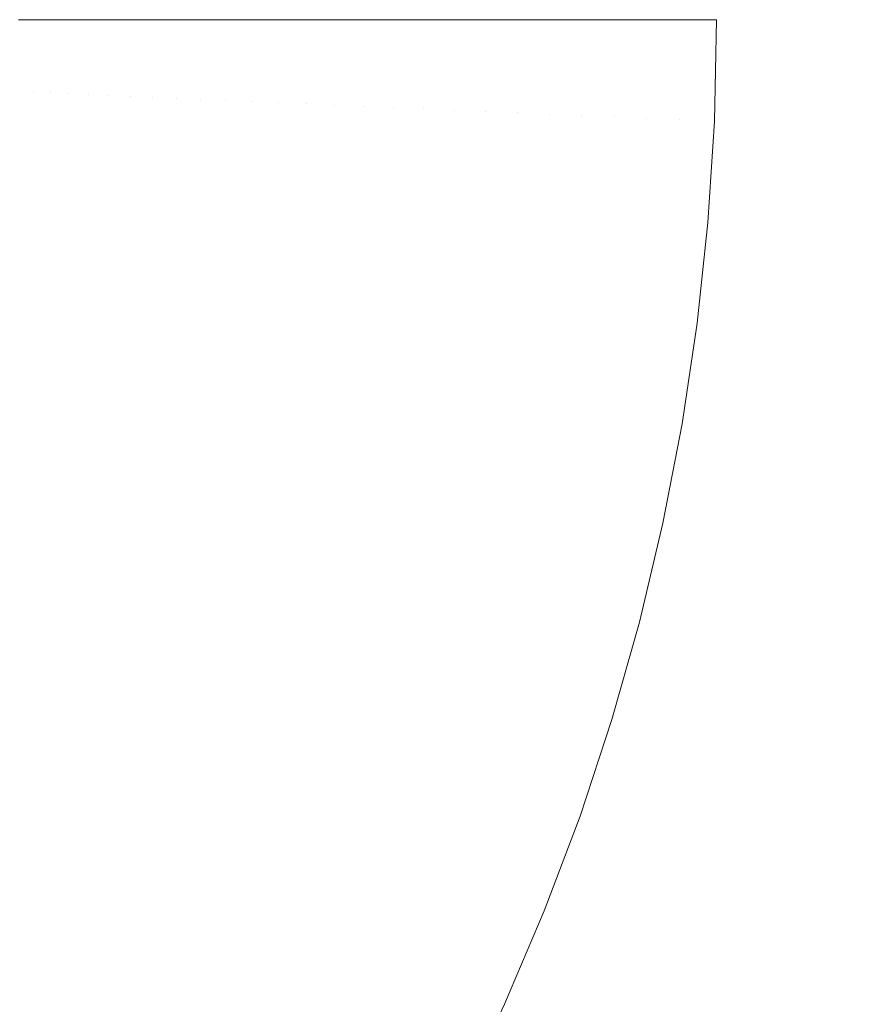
# Model space of a CAD drawing. Header units: centimetres. Extents: x -26 to 27.3, y -21.7 to -19.9.
# Tile 135 of 202: x 9.422 to 9.527, y -21.283 to -21.16. Entities that reach past the tile are written whole.
import ezdxf

# ---------------------------------------------------------------- set-up
doc = ezdxf.new("R2010")
doc.units = ezdxf.units.CM
doc.header["$LTSCALE"] = 2.54
doc.layers.add('Lucido design-1', color=7, linetype='Continuous')

# ---------------------------------------------------------------- blocks, each defined once
blk = doc.blocks.new('Gruppo-4-1')
at = {"color": 7, "linetype": 'Continuous', "lineweight": 9}
blk.add_3dface([(-25.89015, -19.95989, 330.58612), (-25.89015, -21.55989, 330.58612), (27.20985, -21.55989, 330.58612), (27.20985, -19.95989, 330.58612)], dxfattribs=at)
for points, invisible_edges in [([(27.20985, -19.95989, 329.78612), (27.20985, -21.55989, 329.78612), (9.49272, -21.25983, 329.78612), (9.4967, -21.24773, 329.78612)], 10), ([(9.4967, -21.24773, 329.78612), (9.50017, -21.23548, 329.78612), (27.20985, -19.95989, 329.78612)], 10), ([(27.20985, -19.95989, 329.78612), (9.50017, -21.23548, 329.78612), (9.50312, -21.22309, 329.78612)], 9), ([(9.50312, -21.22309, 329.78612), (9.50554, -21.21059, 329.78612), (27.20985, -19.95989, 329.78612)], 10), ([(27.20985, -19.95989, 329.78612), (9.50554, -21.21059, 329.78612), (9.50742, -21.19799, 329.78612)], 9), ([(27.20985, -19.95989, 329.78612), (9.50742, -21.19799, 329.78612), (9.50877, -21.18533, 329.78612)], 9), ([(9.50877, -21.18533, 329.78612), (9.50958, -21.17262, 329.78612), (27.20985, -19.95989, 329.78612)], 10), ([(27.20985, -19.95989, 329.78612), (9.50958, -21.17262, 329.78612), (9.50985, -21.15989, 329.78612)], 9), ([(9.42403, -21.16899, 329.83448), (9.42201, -21.1689, 329.83799), (9.4222, -21.15989, 329.83799), (9.424, -21.15989, 329.83486)], 11), ([(9.424, -21.15989, 329.83486), (9.42422, -21.15989, 329.83448), (9.42403, -21.16899, 329.83448)], 10), ([(9.42619, -21.16908, 329.83105), (9.42403, -21.16899, 329.83448), (9.42422, -21.15989, 329.83448), (9.42617, -21.15989, 329.83139)], 11), ([(9.42617, -21.15989, 329.83139), (9.42639, -21.15989, 329.83105), (9.42619, -21.16908, 329.83105)], 10), ([(9.42849, -21.16918, 329.82771), (9.42619, -21.16908, 329.83105), (9.42639, -21.15989, 329.83105), (9.42848, -21.15989, 329.82801)], 11), ([(9.42848, -21.15989, 329.82801), (9.42869, -21.15989, 329.82771), (9.42849, -21.16918, 329.82771)], 10), ([(9.43097, -21.16928, 329.82441), (9.42849, -21.16918, 329.82771), (9.42869, -21.15989, 329.82771), (9.43092, -21.15989, 329.82473)], 11), ([(9.43092, -21.15989, 329.82473), (9.43117, -21.15989, 329.82441), (9.43097, -21.16928, 329.82441)], 10), ([(9.43354, -21.16939, 329.82126), (9.43097, -21.16928, 329.82441), (9.43117, -21.15989, 329.82441), (9.4335, -21.15989, 329.82156)], 11), ([(9.4335, -21.15989, 329.82156), (9.43374, -21.15989, 329.82126), (9.43354, -21.16939, 329.82126)], 10), ([(9.43624, -21.1695, 329.81822), (9.43354, -21.16939, 329.82126), (9.43374, -21.15989, 329.82126), (9.4362, -21.15989, 329.81849)], 11), ([(9.4362, -21.15989, 329.81849), (9.43644, -21.15989, 329.81822), (9.43624, -21.1695, 329.81822)], 10), ([(9.43907, -21.16962, 329.81528), (9.43624, -21.1695, 329.81822), (9.43644, -21.15989, 329.81822), (9.43902, -21.15989, 329.81555)], 11), ([(9.43902, -21.15989, 329.81555), (9.43927, -21.15989, 329.81528), (9.43907, -21.16962, 329.81528)], 10), ([(9.44201, -21.16975, 329.81246), (9.43907, -21.16962, 329.81528), (9.43927, -21.15989, 329.81528), (9.44195, -21.15989, 329.81272)], 11), ([(9.44195, -21.15989, 329.81272), (9.44222, -21.15989, 329.81246), (9.44201, -21.16975, 329.81246)], 10), ([(9.44507, -21.16988, 329.80976), (9.44201, -21.16975, 329.81246), (9.44222, -21.15989, 329.81246), (9.445, -21.15989, 329.81001)], 11), ([(9.445, -21.15989, 329.81001), (9.44528, -21.15989, 329.80976), (9.44507, -21.16988, 329.80976)], 10), ([(9.44824, -21.17001, 329.80719), (9.44507, -21.16988, 329.80976), (9.44528, -21.15989, 329.80976), (9.44815, -21.15989, 329.80744)], 11), ([(9.44815, -21.15989, 329.80744), (9.44846, -21.15989, 329.80719), (9.44824, -21.17001, 329.80719)], 10), ([(9.45152, -21.17015, 329.80474), (9.44824, -21.17001, 329.80719), (9.44846, -21.15989, 329.80719), (9.45144, -21.15989, 329.80496)], 11), ([(9.45144, -21.15989, 329.80496), (9.45174, -21.15989, 329.80474), (9.45152, -21.17015, 329.80474)], 10), ([(9.4549, -21.1703, 329.80243), (9.45152, -21.17015, 329.80474), (9.45174, -21.15989, 329.80474), (9.45478, -21.15989, 329.80266)], 11), ([(9.45478, -21.15989, 329.80266), (9.45512, -21.15989, 329.80243), (9.4549, -21.1703, 329.80243)], 10), ([(9.45837, -21.17044, 329.80026), (9.4549, -21.1703, 329.80243), (9.45512, -21.15989, 329.80243), (9.45821, -21.15989, 329.8005)], 11), ([(9.45821, -21.15989, 329.8005), (9.45859, -21.15989, 329.80026), (9.45837, -21.17044, 329.80026)], 10), ([(9.46193, -21.1706, 329.79823), (9.45837, -21.17044, 329.80026), (9.45859, -21.15989, 329.80026), (9.46172, -21.15989, 329.79848)], 11), ([(9.46172, -21.15989, 329.79848), (9.46216, -21.15989, 329.79823), (9.46193, -21.1706, 329.79823)], 10), ([(9.46557, -21.17075, 329.79635), (9.46193, -21.1706, 329.79823), (9.46216, -21.15989, 329.79823), (9.46531, -21.15989, 329.7966)], 11), ([(9.46531, -21.15989, 329.7966), (9.4658, -21.15989, 329.79635), (9.46557, -21.17075, 329.79635)], 10), ([(9.4693, -21.17091, 329.79461), (9.46557, -21.17075, 329.79635), (9.4658, -21.15989, 329.79635), (9.46896, -21.15989, 329.79488)], 11), ([(9.46896, -21.15989, 329.79488), (9.46953, -21.15989, 329.79461), (9.4693, -21.17091, 329.79461)], 10), ([(9.47309, -21.17107, 329.79303), (9.4693, -21.17091, 329.79461), (9.46953, -21.15989, 329.79461), (9.47268, -21.15989, 329.7933)], 11), ([(9.47268, -21.15989, 329.7933), (9.47333, -21.15989, 329.79303), (9.47309, -21.17107, 329.79303)], 10), ([(9.47695, -21.17123, 329.79161), (9.47309, -21.17107, 329.79303), (9.47333, -21.15989, 329.79303), (9.47645, -21.15989, 329.79188)], 11), ([(9.47645, -21.15989, 329.79188), (9.47719, -21.15989, 329.79161), (9.47695, -21.17123, 329.79161)], 10), ([(9.48086, -21.1714, 329.79034), (9.47695, -21.17123, 329.79161), (9.47719, -21.15989, 329.79161), (9.48028, -21.15989, 329.79061)], 11), ([(9.48028, -21.15989, 329.79061), (9.48111, -21.15989, 329.79034), (9.48086, -21.1714, 329.79034)], 10), ([(9.48483, -21.17157, 329.78924), (9.48086, -21.1714, 329.79034), (9.48111, -21.15989, 329.79034), (9.48414, -21.15989, 329.7895)], 11), ([(9.48414, -21.15989, 329.7895), (9.48508, -21.15989, 329.78924), (9.48483, -21.17157, 329.78924)], 10), ([(9.48885, -21.17174, 329.7883), (9.48483, -21.17157, 329.78924), (9.48508, -21.15989, 329.78924), (9.48805, -21.15989, 329.78854)], 11), ([(9.48805, -21.15989, 329.78854), (9.4891, -21.15989, 329.7883), (9.48885, -21.17174, 329.7883)], 10), ([(9.4929, -21.17191, 329.78753), (9.48885, -21.17174, 329.7883), (9.4891, -21.15989, 329.7883), (9.49198, -21.15989, 329.78775)], 11), ([(9.49198, -21.15989, 329.78775), (9.49316, -21.15989, 329.78753), (9.4929, -21.17191, 329.78753)], 10), ([(9.49699, -21.17209, 329.78692), (9.4929, -21.17191, 329.78753), (9.49316, -21.15989, 329.78753), (9.49594, -21.15989, 329.78711)], 11), ([(9.49594, -21.15989, 329.78711), (9.49725, -21.15989, 329.78692), (9.49699, -21.17209, 329.78692)], 10), ([(9.5011, -21.17226, 329.78648), (9.49699, -21.17209, 329.78692), (9.49725, -21.15989, 329.78692), (9.49991, -21.15989, 329.78664)], 11), ([(9.49991, -21.15989, 329.78664), (9.50136, -21.15989, 329.78648), (9.5011, -21.17226, 329.78648)], 10), ([(9.50523, -21.17244, 329.78622), (9.5011, -21.17226, 329.78648), (9.50136, -21.15989, 329.78648), (9.50389, -21.15989, 329.78632)], 11), ([(9.50389, -21.15989, 329.78632), (9.50549, -21.15989, 329.78622), (9.50523, -21.17244, 329.78622)], 10), ([(9.50958, -21.17262, 329.78612), (9.50523, -21.17244, 329.78622), (9.50549, -21.15989, 329.78622), (9.50788, -21.15989, 329.78616)], 11), ([(9.50788, -21.15989, 329.78616), (9.50985, -21.15989, 329.78612), (9.50958, -21.17262, 329.78612)], 8), ([(9.42403, -21.16899, 329.83448), (9.42345, -21.17807, 329.83448), (9.42143, -21.1779, 329.83799), (9.42201, -21.1689, 329.83799)], 15), ([(9.42619, -21.16908, 329.83105), (9.42561, -21.17825, 329.83105), (9.42345, -21.17807, 329.83448), (9.42403, -21.16899, 329.83448)], 15), ([(9.42849, -21.16918, 329.82771), (9.4279, -21.17845, 329.82771), (9.42561, -21.17825, 329.83105), (9.42619, -21.16908, 329.83105)], 15), ([(9.43097, -21.16928, 329.82441), (9.43037, -21.17866, 329.82441), (9.4279, -21.17845, 329.82771), (9.42849, -21.16918, 329.82771)], 15), ([(9.43354, -21.16939, 329.82126), (9.43293, -21.17888, 329.82126), (9.43037, -21.17866, 329.82441), (9.43097, -21.16928, 329.82441)], 15), ([(9.43624, -21.1695, 329.81822), (9.43563, -21.1791, 329.81822), (9.43293, -21.17888, 329.82126), (9.43354, -21.16939, 329.82126)], 15), ([(9.43907, -21.16962, 329.81528), (9.43845, -21.17934, 329.81528), (9.43563, -21.1791, 329.81822), (9.43624, -21.1695, 329.81822)], 15), ([(9.44201, -21.16975, 329.81246), (9.44138, -21.17959, 329.81246), (9.43845, -21.17934, 329.81528), (9.43907, -21.16962, 329.81528)], 15), ([(9.44507, -21.16988, 329.80976), (9.44444, -21.17985, 329.80976), (9.44138, -21.17959, 329.81246), (9.44201, -21.16975, 329.81246)], 15), ([(9.44824, -21.17001, 329.80719), (9.4476, -21.18012, 329.80719), (9.44444, -21.17985, 329.80976), (9.44507, -21.16988, 329.80976)], 15), ([(9.45152, -21.17015, 329.80474), (9.45087, -21.1804, 329.80474), (9.4476, -21.18012, 329.80719), (9.44824, -21.17001, 329.80719)], 15), ([(9.4549, -21.1703, 329.80243), (9.45423, -21.18069, 329.80243), (9.45087, -21.1804, 329.80474), (9.45152, -21.17015, 329.80474)], 15), ([(9.45837, -21.17044, 329.80026), (9.4577, -21.18098, 329.80026), (9.45423, -21.18069, 329.80243), (9.4549, -21.1703, 329.80243)], 15), ([(9.46193, -21.1706, 329.79823), (9.46125, -21.18128, 329.79823), (9.4577, -21.18098, 329.80026), (9.45837, -21.17044, 329.80026)], 15), ([(9.46557, -21.17075, 329.79635), (9.46488, -21.18159, 329.79635), (9.46125, -21.18128, 329.79823), (9.46193, -21.1706, 329.79823)], 15), ([(9.4693, -21.17091, 329.79461), (9.46859, -21.18191, 329.79461), (9.46488, -21.18159, 329.79635), (9.46557, -21.17075, 329.79635)], 15), ([(9.47309, -21.17107, 329.79303), (9.47238, -21.18223, 329.79303), (9.46859, -21.18191, 329.79461), (9.4693, -21.17091, 329.79461)], 15), ([(9.47695, -21.17123, 329.79161), (9.47622, -21.18256, 329.79161), (9.47238, -21.18223, 329.79303), (9.47309, -21.17107, 329.79303)], 15), ([(9.48086, -21.1714, 329.79034), (9.48013, -21.18289, 329.79034), (9.47622, -21.18256, 329.79161), (9.47695, -21.17123, 329.79161)], 15), ([(9.48483, -21.17157, 329.78924), (9.48409, -21.18323, 329.78924), (9.48013, -21.18289, 329.79034), (9.48086, -21.1714, 329.79034)], 15), ([(9.48885, -21.17174, 329.7883), (9.48809, -21.18357, 329.7883), (9.48409, -21.18323, 329.78924), (9.48483, -21.17157, 329.78924)], 15), ([(9.4929, -21.17191, 329.78753), (9.49214, -21.18391, 329.78753), (9.48809, -21.18357, 329.7883), (9.48885, -21.17174, 329.7883)], 15), ([(9.49699, -21.17209, 329.78692), (9.49621, -21.18426, 329.78692), (9.49214, -21.18391, 329.78753), (9.4929, -21.17191, 329.78753)], 15), ([(9.5011, -21.17226, 329.78648), (9.50031, -21.18461, 329.78648), (9.49621, -21.18426, 329.78692), (9.49699, -21.17209, 329.78692)], 15), ([(9.50523, -21.17244, 329.78622), (9.50443, -21.18496, 329.78622), (9.50031, -21.18461, 329.78648), (9.5011, -21.17226, 329.78648)], 15), ([(9.50958, -21.17262, 329.78612), (9.50877, -21.18533, 329.78612), (9.50443, -21.18496, 329.78622), (9.50523, -21.17244, 329.78622)], 14), ([(9.42345, -21.17807, 329.83448), (9.42248, -21.18712, 329.83448), (9.42048, -21.18686, 329.83799), (9.42143, -21.1779, 329.83799)], 15), ([(9.42561, -21.17825, 329.83105), (9.42463, -21.18739, 329.83105), (9.42248, -21.18712, 329.83448), (9.42345, -21.17807, 329.83448)], 15), ([(9.4279, -21.17845, 329.82771), (9.42692, -21.18768, 329.82771), (9.42463, -21.18739, 329.83105), (9.42561, -21.17825, 329.83105)], 15), ([(9.43037, -21.17866, 329.82441), (9.42937, -21.188, 329.82441), (9.42692, -21.18768, 329.82771), (9.4279, -21.17845, 329.82771)], 15), ([(9.43293, -21.17888, 329.82126), (9.43193, -21.18833, 329.82126), (9.42937, -21.188, 329.82441), (9.43037, -21.17866, 329.82441)], 15), ([(9.43563, -21.1791, 329.81822), (9.43461, -21.18867, 329.81822), (9.43193, -21.18833, 329.82126), (9.43293, -21.17888, 329.82126)], 15), ([(9.43845, -21.17934, 329.81528), (9.43741, -21.18903, 329.81528), (9.43461, -21.18867, 329.81822), (9.43563, -21.1791, 329.81822)], 15), ([(9.44138, -21.17959, 329.81246), (9.44034, -21.1894, 329.81246), (9.43741, -21.18903, 329.81528), (9.43845, -21.17934, 329.81528)], 15), ([(9.44444, -21.17985, 329.80976), (9.44338, -21.18979, 329.80976), (9.44034, -21.1894, 329.81246), (9.44138, -21.17959, 329.81246)], 15), ([(9.4476, -21.18012, 329.80719), (9.44652, -21.1902, 329.80719), (9.44338, -21.18979, 329.80976), (9.44444, -21.17985, 329.80976)], 15), ([(9.45087, -21.1804, 329.80474), (9.44978, -21.19061, 329.80474), (9.44652, -21.1902, 329.80719), (9.4476, -21.18012, 329.80719)], 15), ([(9.45423, -21.18069, 329.80243), (9.45313, -21.19104, 329.80243), (9.44978, -21.19061, 329.80474), (9.45087, -21.1804, 329.80474)], 15), ([(9.4577, -21.18098, 329.80026), (9.45658, -21.19148, 329.80026), (9.45313, -21.19104, 329.80243), (9.45423, -21.18069, 329.80243)], 15), ([(9.46125, -21.18128, 329.79823), (9.46011, -21.19194, 329.79823), (9.45658, -21.19148, 329.80026), (9.4577, -21.18098, 329.80026)], 15), ([(9.46488, -21.18159, 329.79635), (9.46373, -21.1924, 329.79635), (9.46011, -21.19194, 329.79823), (9.46125, -21.18128, 329.79823)], 15), ([(9.46859, -21.18191, 329.79461), (9.46743, -21.19287, 329.79461), (9.46373, -21.1924, 329.79635), (9.46488, -21.18159, 329.79635)], 15), ([(9.47238, -21.18223, 329.79303), (9.47119, -21.19335, 329.79303), (9.46743, -21.19287, 329.79461), (9.46859, -21.18191, 329.79461)], 15), ([(9.47622, -21.18256, 329.79161), (9.47502, -21.19384, 329.79161), (9.47119, -21.19335, 329.79303), (9.47238, -21.18223, 329.79303)], 15), ([(9.48013, -21.18289, 329.79034), (9.47891, -21.19434, 329.79034), (9.47502, -21.19384, 329.79161), (9.47622, -21.18256, 329.79161)], 15), ([(9.48409, -21.18323, 329.78924), (9.48285, -21.19485, 329.78924), (9.47891, -21.19434, 329.79034), (9.48013, -21.18289, 329.79034)], 15), ([(9.48809, -21.18357, 329.7883), (9.48684, -21.19536, 329.7883), (9.48285, -21.19485, 329.78924), (9.48409, -21.18323, 329.78924)], 15), ([(9.49214, -21.18391, 329.78753), (9.49086, -21.19587, 329.78753), (9.48684, -21.19536, 329.7883), (9.48809, -21.18357, 329.7883)], 15), ([(9.49621, -21.18426, 329.78692), (9.49492, -21.19639, 329.78692), (9.49086, -21.19587, 329.78753), (9.49214, -21.18391, 329.78753)], 15), ([(9.50031, -21.18461, 329.78648), (9.499, -21.19691, 329.78648), (9.49492, -21.19639, 329.78692), (9.49621, -21.18426, 329.78692)], 15), ([(9.50443, -21.18496, 329.78622), (9.5031, -21.19744, 329.78622), (9.499, -21.19691, 329.78648), (9.50031, -21.18461, 329.78648)], 15), ([(9.50877, -21.18533, 329.78612), (9.50742, -21.19799, 329.78612), (9.5031, -21.19744, 329.78622), (9.50443, -21.18496, 329.78622)], 14), ([(9.42248, -21.18712, 329.83448), (9.42114, -21.19612, 329.83448), (9.41915, -21.19577, 329.83799), (9.42048, -21.18686, 329.83799)], 15), ([(9.42463, -21.18739, 329.83105), (9.42327, -21.19648, 329.83105), (9.42114, -21.19612, 329.83448), (9.42248, -21.18712, 329.83448)], 15), ([(9.42692, -21.18768, 329.82771), (9.42554, -21.19687, 329.82771), (9.42327, -21.19648, 329.83105), (9.42463, -21.18739, 329.83105)], 15), ([(9.42937, -21.188, 329.82441), (9.42798, -21.19729, 329.82441), (9.42554, -21.19687, 329.82771), (9.42692, -21.18768, 329.82771)], 15), ([(9.43193, -21.18833, 329.82126), (9.43052, -21.19773, 329.82126), (9.42798, -21.19729, 329.82441), (9.42937, -21.188, 329.82441)], 15), ([(9.43461, -21.18867, 329.81822), (9.43318, -21.19818, 329.81822), (9.43052, -21.19773, 329.82126), (9.43193, -21.18833, 329.82126)], 15), ([(9.43741, -21.18903, 329.81528), (9.43597, -21.19866, 329.81528), (9.43318, -21.19818, 329.81822), (9.43461, -21.18867, 329.81822)], 15), ([(9.44034, -21.1894, 329.81246), (9.43888, -21.19916, 329.81246), (9.43597, -21.19866, 329.81528), (9.43741, -21.18903, 329.81528)], 15), ([(9.44338, -21.18979, 329.80976), (9.4419, -21.19968, 329.80976), (9.43888, -21.19916, 329.81246), (9.44034, -21.1894, 329.81246)], 15), ([(9.44652, -21.1902, 329.80719), (9.44503, -21.20021, 329.80719), (9.4419, -21.19968, 329.80976), (9.44338, -21.18979, 329.80976)], 15), ([(9.44978, -21.19061, 329.80474), (9.44826, -21.20077, 329.80474), (9.44503, -21.20021, 329.80719), (9.44652, -21.1902, 329.80719)], 15), ([(9.45313, -21.19104, 329.80243), (9.45159, -21.20134, 329.80243), (9.44826, -21.20077, 329.80474), (9.44978, -21.19061, 329.80474)], 15), ([(9.45658, -21.19148, 329.80026), (9.45501, -21.20193, 329.80026), (9.45159, -21.20134, 329.80243), (9.45313, -21.19104, 329.80243)], 15), ([(9.46011, -21.19194, 329.79823), (9.45853, -21.20253, 329.79823), (9.45501, -21.20193, 329.80026), (9.45658, -21.19148, 329.80026)], 15), ([(9.46373, -21.1924, 329.79635), (9.46212, -21.20314, 329.79635), (9.45853, -21.20253, 329.79823), (9.46011, -21.19194, 329.79823)], 15), ([(9.46743, -21.19287, 329.79461), (9.46579, -21.20377, 329.79461), (9.46212, -21.20314, 329.79635), (9.46373, -21.1924, 329.79635)], 15), ([(9.47119, -21.19335, 329.79303), (9.46954, -21.20442, 329.79303), (9.46579, -21.20377, 329.79461), (9.46743, -21.19287, 329.79461)], 15), ([(9.47502, -21.19384, 329.79161), (9.47334, -21.20507, 329.79161), (9.46954, -21.20442, 329.79303), (9.47119, -21.19335, 329.79303)], 15), ([(9.47891, -21.19434, 329.79034), (9.47721, -21.20573, 329.79034), (9.47334, -21.20507, 329.79161), (9.47502, -21.19384, 329.79161)], 15), ([(9.48285, -21.19485, 329.78924), (9.48112, -21.2064, 329.78924), (9.47721, -21.20573, 329.79034), (9.47891, -21.19434, 329.79034)], 15), ([(9.48684, -21.19536, 329.7883), (9.48508, -21.20708, 329.7883), (9.48112, -21.2064, 329.78924), (9.48285, -21.19485, 329.78924)], 15), ([(9.49086, -21.19587, 329.78753), (9.48908, -21.20777, 329.78753), (9.48508, -21.20708, 329.7883), (9.48684, -21.19536, 329.7883)], 15), ([(9.49492, -21.19639, 329.78692), (9.49311, -21.20846, 329.78692), (9.48908, -21.20777, 329.78753), (9.49086, -21.19587, 329.78753)], 15), ([(9.42327, -21.19648, 329.83105), (9.42153, -21.20551, 329.83105), (9.41941, -21.20505, 329.83448), (9.42114, -21.19612, 329.83448)], 15), ([(9.42554, -21.19687, 329.82771), (9.42378, -21.20599, 329.82771), (9.42153, -21.20551, 329.83105), (9.42327, -21.19648, 329.83105)], 15), ([(9.42798, -21.19729, 329.82441), (9.4262, -21.20651, 329.82441), (9.42378, -21.20599, 329.82771), (9.42554, -21.19687, 329.82771)], 15), ([(9.499, -21.19691, 329.78648), (9.49717, -21.20915, 329.78648), (9.49311, -21.20846, 329.78692), (9.49492, -21.19639, 329.78692)], 15), ([(9.5031, -21.19744, 329.78622), (9.50124, -21.20985, 329.78622), (9.49717, -21.20915, 329.78648), (9.499, -21.19691, 329.78648)], 15), ([(9.43052, -21.19773, 329.82126), (9.42872, -21.20706, 329.82126), (9.4262, -21.20651, 329.82441), (9.42798, -21.19729, 329.82441)], 15), ([(9.43318, -21.19818, 329.81822), (9.43136, -21.20763, 329.81822), (9.42872, -21.20706, 329.82126), (9.43052, -21.19773, 329.82126)], 15), ([(9.43597, -21.19866, 329.81528), (9.43412, -21.20822, 329.81528), (9.43136, -21.20763, 329.81822), (9.43318, -21.19818, 329.81822)], 15), ([(9.50742, -21.19799, 329.78612), (9.50554, -21.21059, 329.78612), (9.50124, -21.20985, 329.78622), (9.5031, -21.19744, 329.78622)], 14), ([(9.43888, -21.19916, 329.81246), (9.437, -21.20884, 329.81246), (9.43412, -21.20822, 329.81528), (9.43597, -21.19866, 329.81528)], 15), ([(9.4419, -21.19968, 329.80976), (9.44, -21.20949, 329.80976), (9.437, -21.20884, 329.81246), (9.43888, -21.19916, 329.81246)], 15), ([(9.44503, -21.20021, 329.80719), (9.4431, -21.21016, 329.80719), (9.44, -21.20949, 329.80976), (9.4419, -21.19968, 329.80976)], 15), ([(9.44826, -21.20077, 329.80474), (9.44631, -21.21085, 329.80474), (9.4431, -21.21016, 329.80719), (9.44503, -21.20021, 329.80719)], 15), ([(9.45159, -21.20134, 329.80243), (9.44961, -21.21156, 329.80243), (9.44631, -21.21085, 329.80474), (9.44826, -21.20077, 329.80474)], 15), ([(9.45501, -21.20193, 329.80026), (9.45301, -21.21229, 329.80026), (9.44961, -21.21156, 329.80243), (9.45159, -21.20134, 329.80243)], 15), ([(9.45853, -21.20253, 329.79823), (9.45649, -21.21304, 329.79823), (9.45301, -21.21229, 329.80026), (9.45501, -21.20193, 329.80026)], 15), ([(9.46212, -21.20314, 329.79635), (9.46006, -21.21381, 329.79635), (9.45649, -21.21304, 329.79823), (9.45853, -21.20253, 329.79823)], 15), ([(9.46579, -21.20377, 329.79461), (9.4637, -21.2146, 329.79461), (9.46006, -21.21381, 329.79635), (9.46212, -21.20314, 329.79635)], 15), ([(9.46954, -21.20442, 329.79303), (9.46741, -21.2154, 329.79303), (9.4637, -21.2146, 329.79461), (9.46579, -21.20377, 329.79461)], 15), ([(9.47334, -21.20507, 329.79161), (9.47119, -21.21621, 329.79161), (9.46741, -21.2154, 329.79303), (9.46954, -21.20442, 329.79303)], 15), ([(9.42378, -21.20599, 329.82771), (9.42163, -21.21503, 329.82771), (9.4194, -21.21445, 329.83105), (9.42153, -21.20551, 329.83105)], 15), ([(9.47721, -21.20573, 329.79034), (9.47502, -21.21704, 329.79034), (9.47119, -21.21621, 329.79161), (9.47334, -21.20507, 329.79161)], 15), ([(9.48112, -21.2064, 329.78924), (9.4789, -21.21787, 329.78924), (9.47502, -21.21704, 329.79034), (9.47721, -21.20573, 329.79034)], 15), ([(9.4262, -21.20651, 329.82441), (9.42402, -21.21565, 329.82441), (9.42163, -21.21503, 329.82771), (9.42378, -21.20599, 329.82771)], 15), ([(9.42872, -21.20706, 329.82126), (9.42652, -21.2163, 329.82126), (9.42402, -21.21565, 329.82441), (9.4262, -21.20651, 329.82441)], 15), ([(9.43136, -21.20763, 329.81822), (9.42913, -21.21698, 329.81822), (9.42652, -21.2163, 329.82126), (9.42872, -21.20706, 329.82126)], 15), ([(9.48508, -21.20708, 329.7883), (9.48283, -21.21872, 329.7883), (9.4789, -21.21787, 329.78924), (9.48112, -21.2064, 329.78924)], 15), ([(9.48908, -21.20777, 329.78753), (9.4868, -21.21957, 329.78753), (9.48283, -21.21872, 329.7883), (9.48508, -21.20708, 329.7883)], 15), ([(9.43412, -21.20822, 329.81528), (9.43187, -21.2177, 329.81528), (9.42913, -21.21698, 329.81822), (9.43136, -21.20763, 329.81822)], 15), ([(9.437, -21.20884, 329.81246), (9.43472, -21.21844, 329.81246), (9.43187, -21.2177, 329.81528), (9.43412, -21.20822, 329.81528)], 15), ([(9.49311, -21.20846, 329.78692), (9.4908, -21.22044, 329.78692), (9.4868, -21.21957, 329.78753), (9.48908, -21.20777, 329.78753)], 15), ([(9.44, -21.20949, 329.80976), (9.43769, -21.21921, 329.80976), (9.43472, -21.21844, 329.81246), (9.437, -21.20884, 329.81246)], 15), ([(9.4431, -21.21016, 329.80719), (9.44076, -21.22001, 329.80719), (9.43769, -21.21921, 329.80976), (9.44, -21.20949, 329.80976)], 15), ([(9.49717, -21.20915, 329.78648), (9.49482, -21.2213, 329.78648), (9.4908, -21.22044, 329.78692), (9.49311, -21.20846, 329.78692)], 15), ([(9.50124, -21.20985, 329.78622), (9.49886, -21.22217, 329.78622), (9.49482, -21.2213, 329.78648), (9.49717, -21.20915, 329.78648)], 15), ([(9.44631, -21.21085, 329.80474), (9.44393, -21.22084, 329.80474), (9.44076, -21.22001, 329.80719), (9.4431, -21.21016, 329.80719)], 15), ([(9.44961, -21.21156, 329.80243), (9.4472, -21.22169, 329.80243), (9.44393, -21.22084, 329.80474), (9.44631, -21.21085, 329.80474)], 15), ([(9.50554, -21.21059, 329.78612), (9.50312, -21.22309, 329.78612), (9.49886, -21.22217, 329.78622), (9.50124, -21.20985, 329.78622)], 14), ([(9.45301, -21.21229, 329.80026), (9.45057, -21.22256, 329.80026), (9.4472, -21.22169, 329.80243), (9.44961, -21.21156, 329.80243)], 15), ([(9.45649, -21.21304, 329.79823), (9.45402, -21.22346, 329.79823), (9.45057, -21.22256, 329.80026), (9.45301, -21.21229, 329.80026)], 15), ([(9.46006, -21.21381, 329.79635), (9.45755, -21.22438, 329.79635), (9.45402, -21.22346, 329.79823), (9.45649, -21.21304, 329.79823)], 15), ([(9.4637, -21.2146, 329.79461), (9.46115, -21.22532, 329.79461), (9.45755, -21.22438, 329.79635), (9.46006, -21.21381, 329.79635)], 15), ([(9.42402, -21.21565, 329.82441), (9.42147, -21.22469, 329.82441), (9.4191, -21.22397, 329.82771), (9.42163, -21.21503, 329.82771)], 15), ([(9.42652, -21.2163, 329.82126), (9.42393, -21.22545, 329.82126), (9.42147, -21.22469, 329.82441), (9.42402, -21.21565, 329.82441)], 15), ([(9.46741, -21.2154, 329.79303), (9.46482, -21.22628, 329.79303), (9.46115, -21.22532, 329.79461), (9.4637, -21.2146, 329.79461)], 15), ([(9.47119, -21.21621, 329.79161), (9.46856, -21.22725, 329.79161), (9.46482, -21.22628, 329.79303), (9.46741, -21.2154, 329.79303)], 15), ([(9.42913, -21.21698, 329.81822), (9.42651, -21.22624, 329.81822), (9.42393, -21.22545, 329.82126), (9.42652, -21.2163, 329.82126)], 15), ([(9.43187, -21.2177, 329.81528), (9.42922, -21.22707, 329.81528), (9.42651, -21.22624, 329.81822), (9.42913, -21.21698, 329.81822)], 15), ([(9.47502, -21.21704, 329.79034), (9.47236, -21.22824, 329.79034), (9.46856, -21.22725, 329.79161), (9.47119, -21.21621, 329.79161)], 15), ([(9.43472, -21.21844, 329.81246), (9.43203, -21.22793, 329.81246), (9.42922, -21.22707, 329.81528), (9.43187, -21.2177, 329.81528)], 15), ([(9.4789, -21.21787, 329.78924), (9.4762, -21.22924, 329.78924), (9.47236, -21.22824, 329.79034), (9.47502, -21.21704, 329.79034)], 15), ([(9.48283, -21.21872, 329.7883), (9.48009, -21.23025, 329.7883), (9.4762, -21.22924, 329.78924), (9.4789, -21.21787, 329.78924)], 15), ([(9.43769, -21.21921, 329.80976), (9.43496, -21.22883, 329.80976), (9.43203, -21.22793, 329.81246), (9.43472, -21.21844, 329.81246)], 15), ([(9.44076, -21.22001, 329.80719), (9.438, -21.22976, 329.80719), (9.43496, -21.22883, 329.80976), (9.43769, -21.21921, 329.80976)], 15), ([(9.4868, -21.21957, 329.78753), (9.48402, -21.23127, 329.78753), (9.48009, -21.23025, 329.7883), (9.48283, -21.21872, 329.7883)], 15), ([(9.44393, -21.22084, 329.80474), (9.44113, -21.23072, 329.80474), (9.438, -21.22976, 329.80719), (9.44076, -21.22001, 329.80719)], 15), ([(9.4908, -21.22044, 329.78692), (9.48797, -21.2323, 329.78692), (9.48402, -21.23127, 329.78753), (9.4868, -21.21957, 329.78753)], 15), ([(9.49482, -21.2213, 329.78648), (9.49195, -21.23334, 329.78648), (9.48797, -21.2323, 329.78692), (9.4908, -21.22044, 329.78692)], 15), ([(9.4472, -21.22169, 329.80243), (9.44437, -21.23171, 329.80243), (9.44113, -21.23072, 329.80474), (9.44393, -21.22084, 329.80474)], 15), ([(9.45057, -21.22256, 329.80026), (9.44769, -21.23272, 329.80026), (9.44437, -21.23171, 329.80243), (9.4472, -21.22169, 329.80243)], 15), ([(9.49886, -21.22217, 329.78622), (9.49595, -21.23438, 329.78622), (9.49195, -21.23334, 329.78648), (9.49482, -21.2213, 329.78648)], 15), ([(9.45402, -21.22346, 329.79823), (9.4511, -21.23377, 329.79823), (9.44769, -21.23272, 329.80026), (9.45057, -21.22256, 329.80026)], 15), ([(9.50312, -21.22309, 329.78612), (9.50017, -21.23548, 329.78612), (9.49595, -21.23438, 329.78622), (9.49886, -21.22217, 329.78622)], 14), ([(9.45755, -21.22438, 329.79635), (9.45458, -21.23484, 329.79635), (9.4511, -21.23377, 329.79823), (9.45402, -21.22346, 329.79823)], 15), ([(9.46115, -21.22532, 329.79461), (9.45815, -21.23593, 329.79461), (9.45458, -21.23484, 329.79635), (9.45755, -21.22438, 329.79635)], 15), ([(9.42393, -21.22545, 329.82126), (9.42095, -21.23447, 329.82126), (9.41852, -21.23362, 329.82441), (9.42147, -21.22469, 329.82441)], 15), ([(9.42651, -21.22624, 329.81822), (9.4235, -21.23537, 329.81822), (9.42095, -21.23447, 329.82126), (9.42393, -21.22545, 329.82126)], 15), ([(9.46482, -21.22628, 329.79303), (9.46178, -21.23704, 329.79303), (9.45815, -21.23593, 329.79461), (9.46115, -21.22532, 329.79461)], 15), ([(9.42922, -21.22707, 329.81528), (9.42617, -21.23632, 329.81528), (9.4235, -21.23537, 329.81822), (9.42651, -21.22624, 329.81822)], 15), ([(9.46856, -21.22725, 329.79161), (9.46547, -21.23817, 329.79161), (9.46178, -21.23704, 329.79303), (9.46482, -21.22628, 329.79303)], 15), ([(9.43203, -21.22793, 329.81246), (9.42895, -21.2373, 329.81246), (9.42617, -21.23632, 329.81528), (9.42922, -21.22707, 329.81528)], 15), ([(9.43496, -21.22883, 329.80976), (9.43183, -21.23832, 329.80976), (9.42895, -21.2373, 329.81246), (9.43203, -21.22793, 329.81246)], 15), ([(9.47236, -21.22824, 329.79034), (9.46922, -21.23932, 329.79034), (9.46547, -21.23817, 329.79161), (9.46856, -21.22725, 329.79161)], 15), ([(9.438, -21.22976, 329.80719), (9.43483, -21.23938, 329.80719), (9.43183, -21.23832, 329.80976), (9.43496, -21.22883, 329.80976)], 15), ([(9.4762, -21.22924, 329.78924), (9.47302, -21.24048, 329.78924), (9.46922, -21.23932, 329.79034), (9.47236, -21.22824, 329.79034)], 15), ([(9.48009, -21.23025, 329.7883), (9.47686, -21.24166, 329.7883), (9.47302, -21.24048, 329.78924), (9.4762, -21.22924, 329.78924)], 15), ([(9.44113, -21.23072, 329.80474), (9.43792, -21.24047, 329.80474), (9.43483, -21.23938, 329.80719), (9.438, -21.22976, 329.80719)], 15), ([(9.48402, -21.23127, 329.78753), (9.48074, -21.24285, 329.78753), (9.47686, -21.24166, 329.7883), (9.48009, -21.23025, 329.7883)], 15), ([(9.44437, -21.23171, 329.80243), (9.44111, -21.2416, 329.80243), (9.43792, -21.24047, 329.80474), (9.44113, -21.23072, 329.80474)], 15), ([(9.44769, -21.23272, 329.80026), (9.44438, -21.24275, 329.80026), (9.44111, -21.2416, 329.80243), (9.44437, -21.23171, 329.80243)], 15), ([(9.48797, -21.2323, 329.78692), (9.48465, -21.24404, 329.78692), (9.48074, -21.24285, 329.78753), (9.48402, -21.23127, 329.78753)], 15), ([(9.4511, -21.23377, 329.79823), (9.44774, -21.24394, 329.79823), (9.44438, -21.24275, 329.80026), (9.44769, -21.23272, 329.80026)], 15), ([(9.49195, -21.23334, 329.78648), (9.48858, -21.24525, 329.78648), (9.48465, -21.24404, 329.78692), (9.48797, -21.2323, 329.78692)], 15), ([(9.45458, -21.23484, 329.79635), (9.45118, -21.24516, 329.79635), (9.44774, -21.24394, 329.79823), (9.4511, -21.23377, 329.79823)], 15), ([(9.49595, -21.23438, 329.78622), (9.49253, -21.24646, 329.78622), (9.48858, -21.24525, 329.78648), (9.49195, -21.23334, 329.78648)], 15), ([(9.4235, -21.23537, 329.81822), (9.4201, -21.24437, 329.81822), (9.4176, -21.24337, 329.82126), (9.42095, -21.23447, 329.82126)], 15), ([(9.42617, -21.23632, 329.81528), (9.42273, -21.24543, 329.81528), (9.4201, -21.24437, 329.81822), (9.4235, -21.23537, 329.81822)], 15), ([(9.45815, -21.23593, 329.79461), (9.4547, -21.2464, 329.79461), (9.45118, -21.24516, 329.79635), (9.45458, -21.23484, 329.79635)], 15), ([(9.50017, -21.23548, 329.78612), (9.4967, -21.24773, 329.78612), (9.49253, -21.24646, 329.78622), (9.49595, -21.23438, 329.78622)], 14), ([(9.42895, -21.2373, 329.81246), (9.42546, -21.24653, 329.81246), (9.42273, -21.24543, 329.81528), (9.42617, -21.23632, 329.81528)], 15), ([(9.46178, -21.23704, 329.79303), (9.45828, -21.24766, 329.79303), (9.4547, -21.2464, 329.79461), (9.45815, -21.23593, 329.79461)], 15), ([(9.43183, -21.23832, 329.80976), (9.42831, -21.24767, 329.80976), (9.42546, -21.24653, 329.81246), (9.42895, -21.2373, 329.81246)], 15), ([(9.46547, -21.23817, 329.79161), (9.46192, -21.24895, 329.79161), (9.45828, -21.24766, 329.79303), (9.46178, -21.23704, 329.79303)], 15), ([(9.43483, -21.23938, 329.80719), (9.43125, -21.24885, 329.80719), (9.42831, -21.24767, 329.80976), (9.43183, -21.23832, 329.80976)], 15), ([(9.46922, -21.23932, 329.79034), (9.46561, -21.25025, 329.79034), (9.46192, -21.24895, 329.79161), (9.46547, -21.23817, 329.79161)], 15), ([(9.43792, -21.24047, 329.80474), (9.43429, -21.25008, 329.80474), (9.43125, -21.24885, 329.80719), (9.43483, -21.23938, 329.80719)], 15), ([(9.44111, -21.2416, 329.80243), (9.43743, -21.25134, 329.80243), (9.43429, -21.25008, 329.80474), (9.43792, -21.24047, 329.80474)], 15), ([(9.47302, -21.24048, 329.78924), (9.46936, -21.25158, 329.78924), (9.46561, -21.25025, 329.79034), (9.46922, -21.23932, 329.79034)], 15), ([(9.47686, -21.24166, 329.7883), (9.47315, -21.25292, 329.7883), (9.46936, -21.25158, 329.78924), (9.47302, -21.24048, 329.78924)], 15), ([(9.44438, -21.24275, 329.80026), (9.44066, -21.25263, 329.80026), (9.43743, -21.25134, 329.80243), (9.44111, -21.2416, 329.80243)], 15), ([(9.48074, -21.24285, 329.78753), (9.47697, -21.25427, 329.78753), (9.47315, -21.25292, 329.7883), (9.47686, -21.24166, 329.7883)], 15), ([(9.44774, -21.24394, 329.79823), (9.44396, -21.25396, 329.79823), (9.44066, -21.25263, 329.80026), (9.44438, -21.24275, 329.80026)], 15), ([(9.48465, -21.24404, 329.78692), (9.48083, -21.25563, 329.78692), (9.47697, -21.25427, 329.78753), (9.48074, -21.24285, 329.78753)], 15), ([(9.45118, -21.24516, 329.79635), (9.44735, -21.25532, 329.79635), (9.44396, -21.25396, 329.79823), (9.44774, -21.24394, 329.79823)], 15), ([(9.48858, -21.24525, 329.78648), (9.48471, -21.257, 329.78648), (9.48083, -21.25563, 329.78692), (9.48465, -21.24404, 329.78692)], 15), ([(9.42273, -21.24543, 329.81528), (9.41891, -21.25439, 329.81528), (9.41633, -21.25322, 329.81822), (9.4201, -21.24437, 329.81822)], 15), ([(9.42546, -21.24653, 329.81246), (9.42159, -21.2556, 329.81246), (9.41891, -21.25439, 329.81528), (9.42273, -21.24543, 329.81528)], 15), ([(9.4547, -21.2464, 329.79461), (9.4508, -21.25671, 329.79461), (9.44735, -21.25532, 329.79635), (9.45118, -21.24516, 329.79635)], 15), ([(9.49253, -21.24646, 329.78622), (9.48861, -21.25838, 329.78622), (9.48471, -21.257, 329.78648), (9.48858, -21.24525, 329.78648)], 15), ([(9.42831, -21.24767, 329.80976), (9.42438, -21.25686, 329.80976), (9.42159, -21.2556, 329.81246), (9.42546, -21.24653, 329.81246)], 15), ([(9.45828, -21.24766, 329.79303), (9.45433, -21.25813, 329.79303), (9.4508, -21.25671, 329.79461), (9.4547, -21.2464, 329.79461)], 15), ([(9.4967, -21.24773, 329.78612), (9.49272, -21.25983, 329.78612), (9.48861, -21.25838, 329.78622), (9.49253, -21.24646, 329.78622)], 14), ([(9.43125, -21.24885, 329.80719), (9.42728, -21.25817, 329.80719), (9.42438, -21.25686, 329.80976), (9.42831, -21.24767, 329.80976)], 15), ([(9.46192, -21.24895, 329.79161), (9.45791, -21.25957, 329.79161), (9.45433, -21.25813, 329.79303), (9.45828, -21.24766, 329.79303)], 15), ([(9.43429, -21.25008, 329.80474), (9.43026, -21.25952, 329.80474), (9.42728, -21.25817, 329.80719), (9.43125, -21.24885, 329.80719)], 15), ([(9.46561, -21.25025, 329.79034), (9.46155, -21.26103, 329.79034), (9.45791, -21.25957, 329.79161), (9.46192, -21.24895, 329.79161)], 15), ([(9.43743, -21.25134, 329.80243), (9.43334, -21.26091, 329.80243), (9.43026, -21.25952, 329.80474), (9.43429, -21.25008, 329.80474)], 15), ([(9.46936, -21.25158, 329.78924), (9.46523, -21.26251, 329.78924), (9.46155, -21.26103, 329.79034), (9.46561, -21.25025, 329.79034)], 15), ([(9.44066, -21.25263, 329.80026), (9.43651, -21.26234, 329.80026), (9.43334, -21.26091, 329.80243), (9.43743, -21.25134, 329.80243)], 15), ([(9.47315, -21.25292, 329.7883), (9.46896, -21.26401, 329.7883), (9.46523, -21.26251, 329.78924), (9.46936, -21.25158, 329.78924)], 15), ([(9.44396, -21.25396, 329.79823), (9.43976, -21.26381, 329.79823), (9.43651, -21.26234, 329.80026), (9.44066, -21.25263, 329.80026)], 15), ([(9.44735, -21.25532, 329.79635), (9.44308, -21.26531, 329.79635), (9.43976, -21.26381, 329.79823), (9.44396, -21.25396, 329.79823)], 15), ([(9.47697, -21.25427, 329.78753), (9.47273, -21.26552, 329.78753), (9.46896, -21.26401, 329.7883), (9.47315, -21.25292, 329.7883)], 15), ([(9.4508, -21.25671, 329.79461), (9.44648, -21.26685, 329.79461), (9.44308, -21.26531, 329.79635), (9.44735, -21.25532, 329.79635)], 15), ([(9.48083, -21.25563, 329.78692), (9.47652, -21.26704, 329.78692), (9.47273, -21.26552, 329.78753), (9.47697, -21.25427, 329.78753)], 15), ([(9.42438, -21.25686, 329.80976), (9.42007, -21.26588, 329.80976), (9.41734, -21.2645, 329.81246), (9.42159, -21.2556, 329.81246)], 15), ([(9.48471, -21.257, 329.78648), (9.48034, -21.26858, 329.78648), (9.47652, -21.26704, 329.78692), (9.48083, -21.25563, 329.78692)], 15), ([(9.42728, -21.25817, 329.80719), (9.42291, -21.26731, 329.80719), (9.42007, -21.26588, 329.80976), (9.42438, -21.25686, 329.80976)], 15), ([(9.45433, -21.25813, 329.79303), (9.44994, -21.26841, 329.79303), (9.44648, -21.26685, 329.79461), (9.4508, -21.25671, 329.79461)], 15), ([(9.48861, -21.25838, 329.78622), (9.48417, -21.27012, 329.78622), (9.48034, -21.26858, 329.78648), (9.48471, -21.257, 329.78648)], 15), ([(9.43026, -21.25952, 329.80474), (9.42584, -21.26879, 329.80474), (9.42291, -21.26731, 329.80719), (9.42728, -21.25817, 329.80719)], 15), ([(9.45791, -21.25957, 329.79161), (9.45346, -21.27, 329.79161), (9.44994, -21.26841, 329.79303), (9.45433, -21.25813, 329.79303)], 15), ([(9.49272, -21.25983, 329.78612), (9.48822, -21.27174, 329.78612), (9.48417, -21.27012, 329.78622), (9.48861, -21.25838, 329.78622)], 14), ([(9.43334, -21.26091, 329.80243), (9.42886, -21.27031, 329.80243), (9.42584, -21.26879, 329.80474), (9.43026, -21.25952, 329.80474)], 15), ([(9.46155, -21.26103, 329.79034), (9.45703, -21.27162, 329.79034), (9.45346, -21.27, 329.79161), (9.45791, -21.25957, 329.79161)], 15), ([(9.48822, -21.27174, 329.78612), (9.49272, -21.25983, 329.78612), (27.20985, -21.55989, 329.78612)], 10), ([(9.43651, -21.26234, 329.80026), (9.43196, -21.27187, 329.80026), (9.42886, -21.27031, 329.80243), (9.43334, -21.26091, 329.80243)], 15), ([(9.46523, -21.26251, 329.78924), (9.46065, -21.27325, 329.78924), (9.45703, -21.27162, 329.79034), (9.46155, -21.26103, 329.79034)], 15), ([(9.43976, -21.26381, 329.79823), (9.43514, -21.27348, 329.79823), (9.43196, -21.27187, 329.80026), (9.43651, -21.26234, 329.80026)], 15), ([(9.46896, -21.26401, 329.7883), (9.46431, -21.27491, 329.7883), (9.46065, -21.27325, 329.78924), (9.46523, -21.26251, 329.78924)], 15), ([(9.44308, -21.26531, 329.79635), (9.4384, -21.27512, 329.79635), (9.43514, -21.27348, 329.79823), (9.43976, -21.26381, 329.79823)], 15), ([(9.47273, -21.26552, 329.78753), (9.46801, -21.27658, 329.78753), (9.46431, -21.27491, 329.7883), (9.46896, -21.26401, 329.7883)], 15), ([(9.42291, -21.26731, 329.80719), (9.41816, -21.27625, 329.80719), (9.41539, -21.27471, 329.80976), (9.42007, -21.26588, 329.80976)], 15), ([(9.44648, -21.26685, 329.79461), (9.44172, -21.2768, 329.79461), (9.4384, -21.27512, 329.79635), (9.44308, -21.26531, 329.79635)], 15), ([(9.47652, -21.26704, 329.78692), (9.47173, -21.27827, 329.78692), (9.46801, -21.27658, 329.78753), (9.47273, -21.26552, 329.78753)], 15), ([(9.42584, -21.26879, 329.80474), (9.42102, -21.27785, 329.80474), (9.41816, -21.27625, 329.80719), (9.42291, -21.26731, 329.80719)], 15), ([(9.44994, -21.26841, 329.79303), (9.44511, -21.2785, 329.79303), (9.44172, -21.2768, 329.79461), (9.44648, -21.26685, 329.79461)], 15), ([(9.48034, -21.26858, 329.78648), (9.47548, -21.27996, 329.78648), (9.47173, -21.27827, 329.78692), (9.47652, -21.26704, 329.78692)], 15), ([(9.42886, -21.27031, 329.80243), (9.42397, -21.2795, 329.80243), (9.42102, -21.27785, 329.80474), (9.42584, -21.26879, 329.80474)], 15), ([(9.45346, -21.27, 329.79161), (9.44856, -21.28024, 329.79161), (9.44511, -21.2785, 329.79303), (9.44994, -21.26841, 329.79303)], 15), ([(9.48417, -21.27012, 329.78622), (9.47925, -21.28166, 329.78622), (9.47548, -21.27996, 329.78648), (9.48034, -21.26858, 329.78648)], 15), ([(9.45703, -21.27162, 329.79034), (9.45206, -21.28201, 329.79034), (9.44856, -21.28024, 329.79161), (9.45346, -21.27, 329.79161)], 15), ([(9.48822, -21.27174, 329.78612), (9.48322, -21.28346, 329.78612), (9.47925, -21.28166, 329.78622), (9.48417, -21.27012, 329.78622)], 14), ([(9.43196, -21.27187, 329.80026), (9.42701, -21.2812, 329.80026), (9.42397, -21.2795, 329.80243), (9.42886, -21.27031, 329.80243)], 15), ([(9.43514, -21.27348, 329.79823), (9.43012, -21.28294, 329.79823), (9.42701, -21.2812, 329.80026), (9.43196, -21.27187, 329.80026)], 15), ([(9.46065, -21.27325, 329.78924), (9.45561, -21.2838, 329.78924), (9.45206, -21.28201, 329.79034), (9.45703, -21.27162, 329.79034)], 15), ([(27.20985, -21.55989, 329.78612), (9.48322, -21.28346, 329.78612), (9.48822, -21.27174, 329.78612)], 9), ([(9.4384, -21.27512, 329.79635), (9.4333, -21.28471, 329.79635), (9.43012, -21.28294, 329.79823), (9.43514, -21.27348, 329.79823)], 15), ([(9.46431, -21.27491, 329.7883), (9.4592, -21.28561, 329.7883), (9.45561, -21.2838, 329.78924), (9.46065, -21.27325, 329.78924)], 15), ([(9.46801, -21.27658, 329.78753), (9.46282, -21.28743, 329.78753), (9.4592, -21.28561, 329.7883), (9.46431, -21.27491, 329.7883)], 15), ([(9.44172, -21.2768, 329.79461), (9.43655, -21.28653, 329.79461), (9.4333, -21.28471, 329.79635), (9.4384, -21.27512, 329.79635)], 15), ([(9.44511, -21.2785, 329.79303), (9.43987, -21.28838, 329.79303), (9.43655, -21.28653, 329.79461), (9.44172, -21.2768, 329.79461)], 15), ([(9.47173, -21.27827, 329.78692), (9.46647, -21.28927, 329.78692), (9.46282, -21.28743, 329.78753), (9.46801, -21.27658, 329.78753)], 15), ([(9.42397, -21.2795, 329.80243), (9.4187, -21.28848, 329.80243), (9.41582, -21.28671, 329.80474), (9.42102, -21.27785, 329.80474)], 15), ([(9.44856, -21.28024, 329.79161), (9.44324, -21.29027, 329.79161), (9.43987, -21.28838, 329.79303), (9.44511, -21.2785, 329.79303)], 15), ([(9.47548, -21.27996, 329.78648), (9.47015, -21.29113, 329.78648), (9.46647, -21.28927, 329.78692), (9.47173, -21.27827, 329.78692)], 15), ([(9.42701, -21.2812, 329.80026), (9.42166, -21.2903, 329.80026), (9.4187, -21.28848, 329.80243), (9.42397, -21.2795, 329.80243)], 15), ([(9.47925, -21.28166, 329.78622), (9.47384, -21.29299, 329.78622), (9.47015, -21.29113, 329.78648), (9.47548, -21.27996, 329.78648)], 15), ([(9.43012, -21.28294, 329.79823), (9.4247, -21.29217, 329.79823), (9.42166, -21.2903, 329.80026), (9.42701, -21.2812, 329.80026)], 15), ([(9.45206, -21.28201, 329.79034), (9.44666, -21.29218, 329.79034), (9.44324, -21.29027, 329.79161), (9.44856, -21.28024, 329.79161)], 15), ([(9.45561, -21.2838, 329.78924), (9.45013, -21.29412, 329.78924), (9.44666, -21.29218, 329.79034), (9.45206, -21.28201, 329.79034)], 15), ([(9.48322, -21.28346, 329.78612), (9.47773, -21.29495, 329.78612), (9.47384, -21.29299, 329.78622), (9.47925, -21.28166, 329.78622)], 14), ([(9.4333, -21.28471, 329.79635), (9.4278, -21.29408, 329.79635), (9.4247, -21.29217, 329.79823), (9.43012, -21.28294, 329.79823)], 15)]:
    blk.add_3dface(points, dxfattribs=dict(at, invisible_edges=invisible_edges))

msp = doc.modelspace()

# ---------------------------------------------------------------- block references
at = {"layer": 'Lucido design-1', "color": 7}
msp.add_blockref('Gruppo-4-1', (0, 0), dxfattribs=at)

doc.saveas('drawing.dxf')
